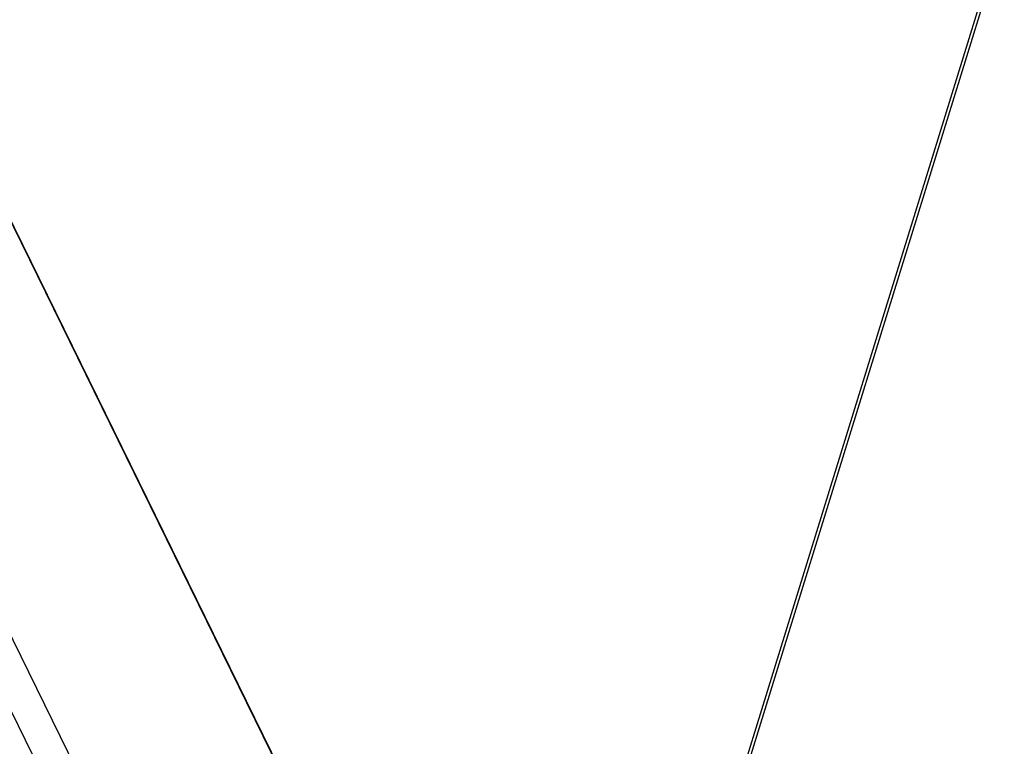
# Model space of a CAD drawing. Header units: millimetres. Extents: x 0 to 420, y 0 to 297.
# Tile 31 of 76: x 181 to 208, y 52 to 72. Entities that reach past the tile are written whole.
import ezdxf

# ---------------------------------------------------------------- set-up
doc = ezdxf.new("R2010")
doc.units = ezdxf.units.MM
doc.header["$LTSCALE"] = 23.1
doc.layers.get('0').update_dxf_attribs({"linetype": 'CONTINUOUS'})

msp = doc.modelspace()

# ---------------------------------------------------------------- linework, layer by layer
at = {"color": 9, "linetype": 'CONTINUOUS'}
for p, q in [((195.94072, 35.12456), (208.28611, 75.07423)), ((193.66918, 28.11934), (175.82134, 64.48942)), ((192.89515, 27.60147), (175.04729, 63.97158))]:
    msp.add_line(p, q, dxfattribs=at)
at = {"color": 7, "linetype": 'CONTINUOUS'}
for p, q in [((208.30901, 74.8774), (195.97613, 34.96817)), ((195.94072, 35.12456), (178.04493, 71.59234)), ((178.0497, 71.59258), (195.9455, 35.12477))]:
    msp.add_line(p, q, dxfattribs=at)

doc.saveas('drawing.dxf')
